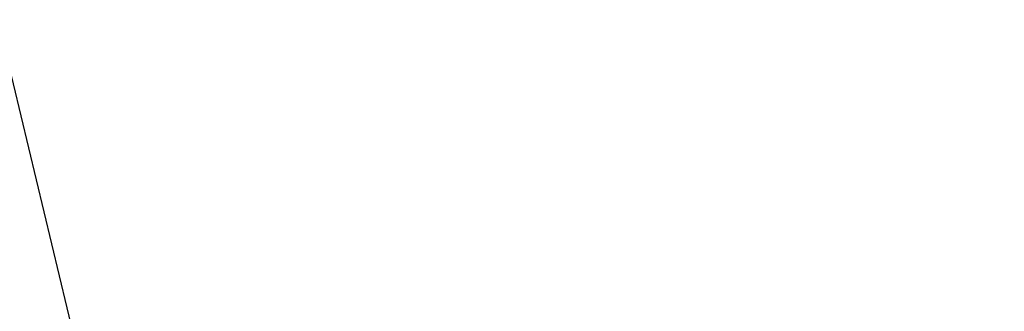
# Model space of a CAD drawing. Extents: x -24342 to 73038, y -9656 to 30949.
# Tile 74 of 118: x 9071 to 10930, y -3694 to -3143. Entities that reach past the tile are written whole.
import ezdxf

# ---------------------------------------------------------------- set-up
doc = ezdxf.new("R2010")
doc.units = 0
doc.linetypes.add('ACAD_ISO12W100', pattern=[21, 12, -3, 0, -3, 0, -3])
doc.layers.add('0_XREF', color=250, linetype='Continuous')
doc.layers.add('21.0032_xref_rdc_02_pro$0$01-01 Terrain 3D.Terrain', color=251, linetype='Continuous')

# ---------------------------------------------------------------- blocks, each defined once
blk = doc.blocks.new('21.0032_xref_rdc_02_pro$0$Dalle_3_1', base_point=(91743, -37480))
at = {"layer": '21.0032_xref_rdc_02_pro$0$01-01 Terrain 3D.Terrain', "linetype": 'Continuous', "flags": 128}
blk.add_lwpolyline([(91743, -37480), (80478, -37480, 0.208739), (78930, -38023), (77084, -39757, 0.346866), (76717, -42207, -0.116487), (84929, -58118, 0.344824), (86870, -59638), (107690, -59638, -0.999999), (107690, -62868), (80045, -62868, 0.252676), (61750, -37877), (61750, -31580), (61750, -31430), (90293, -31430)], format="xyb", close=True, dxfattribs=at)
blk = doc.blocks.new('21.0032_xref_rdc_02_pro')
at = {"layer": '21.0032_xref_rdc_02_pro$0$01-01 Terrain 3D.Terrain', "linetype": 'Continuous', "xscale": 0.1, "yscale": 0.1, "zscale": 0.1}
blk.add_blockref('21.0032_xref_rdc_02_pro$0$Dalle_3_1', (9174.3, -3748), dxfattribs=at)

msp = doc.modelspace()

# ---------------------------------------------------------------- block references
at = {"layer": '0_XREF', "linetype": 'ACAD_ISO12W100'}
msp.add_blockref('21.0032_xref_rdc_02_pro', (0, 0), dxfattribs=at)

doc.saveas('drawing.dxf')
